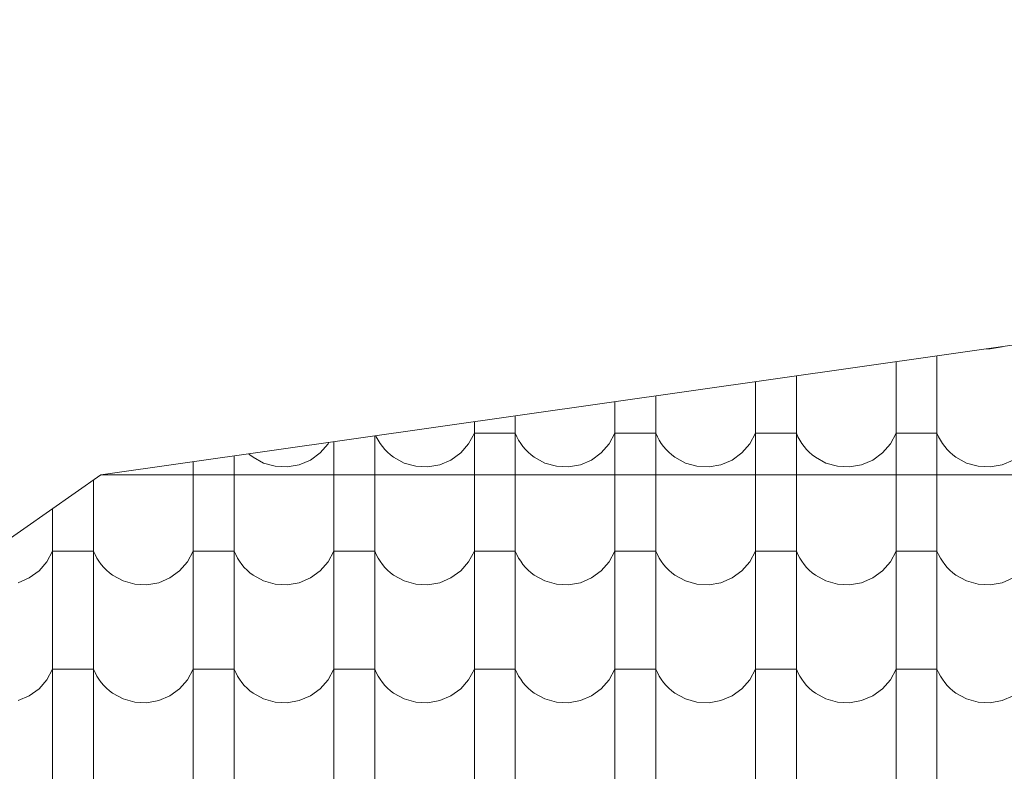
# Model space of a CAD drawing. Header units: millimetres. Extents: x -68772 to 137055, y -73300 to 19650.
# Tile 117 of 212: x 78855 to 80357, y -52981 to -51833. Entities that reach past the tile are written whole.
import ezdxf

# ---------------------------------------------------------------- set-up
doc = ezdxf.new("R2010")
doc.units = ezdxf.units.MM
doc.header["$MEASUREMENT"] = 0
for name, color, linetype, lineweight in [('Nowe_440-K Belki_Nr_pióra__1', 7, 'Continuous', 18), ('Nowe_810-G Ogólne_Nr_pióra__1', 7, 'Continuous', 18), ('Nowe_810-G Ogólne_Nr_pióra__26', 13, 'Continuous', 18)]:
    doc.layers.add(name, color=color, linetype=linetype, lineweight=lineweight)

# ---------------------------------------------------------------- blocks, each defined once
blk = doc.blocks.new('*X68')
at = {"layer": 'Nowe_810-G Ogólne_Nr_pióra__26', "color": 13, "linetype": 'Continuous', "lineweight": 18}
for p, q in [((80329.4, -52336), (80335.4, -52336.3)), ((80335.4, -52336.3), (80353.6, -52333.1)), ((80353.6, -52333.1), (80355.4, -52332.3)), ((80191.8, -52355.6), (80191.8, -52394.5)), ((80254.2, -52346.7), (80254.2, -52394.5)), ((79977.3, -52386.2), (79977.3, -52394.5)), ((80039.7, -52377.3), (80039.7, -52394.5)), ((79977.3, -52394.5), (79977.3, -52574.6)), ((80039.7, -52394.5), (80039.7, -52574.6)), ((80191.8, -52394.5), (80191.8, -52574.6)), ((80254.2, -52394.5), (80254.2, -52574.6)), ((79762.8, -52416.8), (79762.8, -52574.6)), ((79825.2, -52407.9), (79825.2, -52574.6)), ((79548.3, -52447.4), (79548.3, -52574.6)), ((79610.7, -52438.5), (79610.7, -52574.6)), ((79325.1, -52481.1), (79326.2, -52479)), ((79333.8, -52478), (79333.8, -52574.6)), ((79396.2, -52469.1), (79396.2, -52574.6)), ((79398, -52468.8), (79398.6, -52470.2)), ((79398.6, -52470.2), (79401.4, -52475.5)), ((79401.4, -52475.5), (79404.5, -52480.5)), ((79539.6, -52481.1), (79548.3, -52464.8)), ((79579.5, -52464.8), (79548.3, -52464.8)), ((79610.7, -52464.8), (79579.5, -52464.8)), ((79610.7, -52464.8), (79613.1, -52470.2)), ((79613.1, -52470.2), (79615.9, -52475.5)), ((79615.9, -52475.5), (79619, -52480.5)), ((79754.1, -52481.1), (79762.8, -52464.8)), ((79794, -52464.8), (79762.8, -52464.8)), ((79825.2, -52464.8), (79794, -52464.8)), ((79825.2, -52464.8), (79827.6, -52470.2)), ((79827.6, -52470.2), (79830.4, -52475.5)), ((79830.4, -52475.5), (79833.5, -52480.5)), ((79968.6, -52481.1), (79977.3, -52464.8)), ((80008.5, -52464.8), (79977.3, -52464.8)), ((80039.7, -52464.8), (80008.5, -52464.8)), ((80039.7, -52464.8), (80042.1, -52470.2)), ((80042.1, -52470.2), (80044.9, -52475.5)), ((80044.9, -52475.5), (80048, -52480.5)), ((80183.1, -52481.1), (80191.8, -52464.8)), ((80223, -52464.8), (80191.8, -52464.8)), ((80254.2, -52464.8), (80223, -52464.8)), ((80254.2, -52464.8), (80256.6, -52470.2)), ((80256.6, -52470.2), (80259.4, -52475.5)), ((80259.4, -52475.5), (80262.5, -52480.5)), ((79313, -52495), (79325.1, -52481.1)), ((79404.5, -52480.5), (79408, -52485.3)), ((79408, -52485.3), (79411.8, -52489.8)), ((79411.8, -52489.8), (79415.9, -52494)), ((79415.9, -52494), (79420.4, -52497.9)), ((79527.5, -52495), (79539.6, -52481.1)), ((79619, -52480.5), (79622.5, -52485.3)), ((79622.5, -52485.3), (79626.3, -52489.8)), ((79626.3, -52489.8), (79630.4, -52494)), ((79630.4, -52494), (79634.9, -52497.9)), ((79742, -52495), (79754.1, -52481.1)), ((79833.5, -52480.5), (79837, -52485.3)), ((79837, -52485.3), (79840.8, -52489.8)), ((79840.8, -52489.8), (79844.9, -52494)), ((79844.9, -52494), (79849.4, -52497.9)), ((79956.5, -52495), (79968.6, -52481.1)), ((80048, -52480.5), (80051.5, -52485.3)), ((80051.5, -52485.3), (80055.3, -52489.8)), ((80055.3, -52489.8), (80059.4, -52494)), ((80059.4, -52494), (80063.9, -52497.9)), ((80171, -52495), (80183.1, -52481.1)), ((80262.5, -52480.5), (80266, -52485.3)), ((80266, -52485.3), (80269.8, -52489.8)), ((80269.8, -52489.8), (80273.9, -52494)), ((80273.9, -52494), (80278.4, -52497.9)), ((79119.3, -52508.5), (79119.3, -52574.6)), ((79181.7, -52499.6), (79181.7, -52574.6)), ((79204.2, -52496.4), (79205.9, -52497.9)), ((79205.9, -52497.9), (79210.6, -52501.5)), ((79210.6, -52501.5), (79226.8, -52510.4)), ((79281.1, -52513.1), (79298.1, -52505.9)), ((79298.1, -52505.9), (79313, -52495)), ((79420.4, -52497.9), (79425.1, -52501.5)), ((79425.1, -52501.5), (79441.3, -52510.4)), ((79495.6, -52513.1), (79512.6, -52505.9)), ((79512.6, -52505.9), (79527.5, -52495)), ((79634.9, -52497.9), (79639.6, -52501.5)), ((79639.6, -52501.5), (79655.8, -52510.4)), ((79710.1, -52513.1), (79727.1, -52505.9)), ((79727.1, -52505.9), (79742, -52495)), ((79849.4, -52497.9), (79854.1, -52501.5)), ((79854.1, -52501.5), (79870.3, -52510.4)), ((79924.6, -52513.1), (79941.6, -52505.9)), ((79941.6, -52505.9), (79956.5, -52495)), ((80063.9, -52497.9), (80068.6, -52501.5)), ((80068.6, -52501.5), (80084.8, -52510.4)), ((80139.1, -52513.1), (80156.1, -52505.9)), ((80156.1, -52505.9), (80171, -52495)), ((80278.4, -52497.9), (80283.1, -52501.5)), ((80283.1, -52501.5), (80299.3, -52510.4)), ((80353.6, -52513.1), (80370.6, -52505.9)), ((79226.8, -52510.4), (79244.5, -52515.4)), ((79244.5, -52515.4), (79262.9, -52516.4)), ((79262.9, -52516.4), (79281.1, -52513.1)), ((79441.3, -52510.4), (79459, -52515.4)), ((79459, -52515.4), (79477.4, -52516.4)), ((79477.4, -52516.4), (79495.6, -52513.1)), ((79655.8, -52510.4), (79673.5, -52515.4)), ((79673.5, -52515.4), (79691.9, -52516.4)), ((79691.9, -52516.4), (79710.1, -52513.1)), ((79870.3, -52510.4), (79888, -52515.4)), ((79888, -52515.4), (79906.4, -52516.4)), ((79906.4, -52516.4), (79924.6, -52513.1)), ((80084.8, -52510.4), (80102.5, -52515.4)), ((80102.5, -52515.4), (80120.9, -52516.4)), ((80120.9, -52516.4), (80139.1, -52513.1)), ((80299.3, -52510.4), (80317, -52515.4)), ((80317, -52515.4), (80335.4, -52516.4)), ((80335.4, -52516.4), (80353.6, -52513.1)), ((78967.2, -52536.4), (78967.2, -52574.6)), ((78904.8, -52580), (78904.8, -52754.6)), ((78967.2, -52574.6), (78967.2, -52754.6)), ((79119.3, -52574.6), (79119.3, -52754.6)), ((79181.7, -52574.6), (79181.7, -52754.6)), ((79333.8, -52574.6), (79333.8, -52754.6)), ((79396.2, -52574.6), (79396.2, -52754.6)), ((79548.3, -52574.6), (79548.3, -52754.6)), ((79610.7, -52574.6), (79610.7, -52754.6)), ((79762.8, -52574.6), (79762.8, -52754.6)), ((79825.2, -52574.6), (79825.2, -52754.6)), ((79977.3, -52574.6), (79977.3, -52754.6)), ((80039.7, -52574.6), (80039.7, -52754.6)), ((80191.8, -52574.6), (80191.8, -52754.6)), ((80254.2, -52574.6), (80254.2, -52754.6)), ((78896.1, -52661.1), (78904.8, -52644.8)), ((78936, -52644.8), (78904.8, -52644.8)), ((78967.2, -52644.8), (78936, -52644.8)), ((78967.2, -52644.8), (78969.6, -52650.3)), ((78969.6, -52650.3), (78972.4, -52655.5)), ((78972.4, -52655.5), (78975.5, -52660.5)), ((79110.6, -52661.1), (79119.3, -52644.8)), ((79150.5, -52644.8), (79119.3, -52644.8)), ((79181.7, -52644.8), (79150.5, -52644.8)), ((79181.7, -52644.8), (79184.1, -52650.3)), ((79184.1, -52650.3), (79186.9, -52655.5)), ((79186.9, -52655.5), (79190, -52660.5)), ((79325.1, -52661.1), (79333.8, -52644.8)), ((79365, -52644.8), (79333.8, -52644.8)), ((79396.2, -52644.8), (79365, -52644.8)), ((79396.2, -52644.8), (79398.6, -52650.3)), ((79398.6, -52650.3), (79401.4, -52655.5)), ((79401.4, -52655.5), (79404.5, -52660.5)), ((79539.6, -52661.1), (79548.3, -52644.8)), ((79579.5, -52644.8), (79548.3, -52644.8)), ((79610.7, -52644.8), (79579.5, -52644.8)), ((79610.7, -52644.8), (79613.1, -52650.3)), ((79613.1, -52650.3), (79615.9, -52655.5)), ((79615.9, -52655.5), (79619, -52660.5)), ((79754.1, -52661.1), (79762.8, -52644.8)), ((79794, -52644.8), (79762.8, -52644.8)), ((79825.2, -52644.8), (79794, -52644.8)), ((79825.2, -52644.8), (79827.6, -52650.3)), ((79827.6, -52650.3), (79830.4, -52655.5)), ((79830.4, -52655.5), (79833.5, -52660.5)), ((79968.6, -52661.1), (79977.3, -52644.8)), ((80008.5, -52644.8), (79977.3, -52644.8)), ((80039.7, -52644.8), (80008.5, -52644.8)), ((80039.7, -52644.8), (80042.1, -52650.3)), ((80042.1, -52650.3), (80044.9, -52655.5)), ((80044.9, -52655.5), (80048, -52660.5)), ((80183.1, -52661.1), (80191.8, -52644.8)), ((80223, -52644.8), (80191.8, -52644.8)), ((80254.2, -52644.8), (80223, -52644.8)), ((80254.2, -52644.8), (80256.6, -52650.3)), ((80256.6, -52650.3), (80259.4, -52655.5)), ((80259.4, -52655.5), (80262.5, -52660.5)), ((78884, -52675.1), (78896.1, -52661.1)), ((78975.5, -52660.5), (78979, -52665.3)), ((78979, -52665.3), (78982.8, -52669.8)), ((78982.8, -52669.8), (78986.9, -52674.1)), ((78986.9, -52674.1), (78991.4, -52678)), ((79098.5, -52675.1), (79110.6, -52661.1)), ((79190, -52660.5), (79193.5, -52665.3)), ((79193.5, -52665.3), (79197.3, -52669.8)), ((79197.3, -52669.8), (79201.4, -52674.1)), ((79201.4, -52674.1), (79205.9, -52678)), ((79313, -52675.1), (79325.1, -52661.1)), ((79404.5, -52660.5), (79408, -52665.3)), ((79408, -52665.3), (79411.8, -52669.8)), ((79411.8, -52669.8), (79415.9, -52674.1)), ((79415.9, -52674.1), (79420.4, -52678)), ((79527.5, -52675.1), (79539.6, -52661.1)), ((79619, -52660.5), (79622.5, -52665.3)), ((79622.5, -52665.3), (79626.3, -52669.8)), ((79626.3, -52669.8), (79630.4, -52674.1)), ((79630.4, -52674.1), (79634.9, -52678)), ((79742, -52675.1), (79754.1, -52661.1)), ((79833.5, -52660.5), (79837, -52665.3)), ((79837, -52665.3), (79840.8, -52669.8)), ((79840.8, -52669.8), (79844.9, -52674.1)), ((79844.9, -52674.1), (79849.4, -52678)), ((79956.5, -52675.1), (79968.6, -52661.1)), ((80048, -52660.5), (80051.5, -52665.3)), ((80051.5, -52665.3), (80055.3, -52669.8)), ((80055.3, -52669.8), (80059.4, -52674.1)), ((80059.4, -52674.1), (80063.9, -52678)), ((80171, -52675.1), (80183.1, -52661.1)), ((80262.5, -52660.5), (80266, -52665.3)), ((80266, -52665.3), (80269.8, -52669.8)), ((80269.8, -52669.8), (80273.9, -52674.1)), ((80273.9, -52674.1), (80278.4, -52678)), ((78852.1, -52693.2), (78869.1, -52685.9)), ((78869.1, -52685.9), (78884, -52675.1)), ((78991.4, -52678), (78996.1, -52681.6)), ((78996.1, -52681.6), (79012.3, -52690.5)), ((79066.6, -52693.2), (79083.6, -52685.9)), ((79083.6, -52685.9), (79098.5, -52675.1)), ((79205.9, -52678), (79210.6, -52681.6)), ((79210.6, -52681.6), (79226.8, -52690.5)), ((79281.1, -52693.2), (79298.1, -52685.9)), ((79298.1, -52685.9), (79313, -52675.1)), ((79420.4, -52678), (79425.1, -52681.6)), ((79425.1, -52681.6), (79441.3, -52690.5)), ((79495.6, -52693.2), (79512.6, -52685.9)), ((79512.6, -52685.9), (79527.5, -52675.1)), ((79634.9, -52678), (79639.6, -52681.6)), ((79639.6, -52681.6), (79655.8, -52690.5)), ((79710.1, -52693.2), (79727.1, -52685.9)), ((79727.1, -52685.9), (79742, -52675.1)), ((79849.4, -52678), (79854.1, -52681.6)), ((79854.1, -52681.6), (79870.3, -52690.5)), ((79924.6, -52693.2), (79941.6, -52685.9)), ((79941.6, -52685.9), (79956.5, -52675.1)), ((80063.9, -52678), (80068.6, -52681.6)), ((80068.6, -52681.6), (80084.8, -52690.5)), ((80139.1, -52693.2), (80156.1, -52685.9)), ((80156.1, -52685.9), (80171, -52675.1)), ((80278.4, -52678), (80283.1, -52681.6)), ((80283.1, -52681.6), (80299.3, -52690.5)), ((80353.6, -52693.2), (80370.6, -52685.9)), ((79012.3, -52690.5), (79030, -52695.5)), ((79030, -52695.5), (79048.4, -52696.4)), ((79048.4, -52696.4), (79066.6, -52693.2)), ((79226.8, -52690.5), (79244.5, -52695.5)), ((79244.5, -52695.5), (79262.9, -52696.4)), ((79262.9, -52696.4), (79281.1, -52693.2)), ((79441.3, -52690.5), (79459, -52695.5)), ((79459, -52695.5), (79477.4, -52696.4)), ((79477.4, -52696.4), (79495.6, -52693.2)), ((79655.8, -52690.5), (79673.5, -52695.5)), ((79673.5, -52695.5), (79691.9, -52696.4)), ((79691.9, -52696.4), (79710.1, -52693.2)), ((79870.3, -52690.5), (79888, -52695.5)), ((79888, -52695.5), (79906.4, -52696.4)), ((79906.4, -52696.4), (79924.6, -52693.2)), ((80084.8, -52690.5), (80102.5, -52695.5)), ((80102.5, -52695.5), (80120.9, -52696.4)), ((80120.9, -52696.4), (80139.1, -52693.2)), ((80299.3, -52690.5), (80317, -52695.5)), ((80317, -52695.5), (80335.4, -52696.4)), ((80335.4, -52696.4), (80353.6, -52693.2)), ((78904.8, -52754.6), (78904.8, -52934.7)), ((78967.2, -52754.6), (78967.2, -52934.7)), ((79119.3, -52754.6), (79119.3, -52934.7)), ((79181.7, -52754.6), (79181.7, -52934.7)), ((79333.8, -52754.6), (79333.8, -52934.7)), ((79396.2, -52754.6), (79396.2, -52934.7)), ((79548.3, -52754.6), (79548.3, -52934.7)), ((79610.7, -52754.6), (79610.7, -52934.7)), ((79762.8, -52754.6), (79762.8, -52934.7)), ((79825.2, -52754.6), (79825.2, -52934.7)), ((79977.3, -52754.6), (79977.3, -52934.7)), ((80039.7, -52754.6), (80039.7, -52934.7)), ((80191.8, -52754.6), (80191.8, -52934.7)), ((80254.2, -52754.6), (80254.2, -52934.7)), ((78896.1, -52841.2), (78904.8, -52824.9)), ((78936, -52824.9), (78904.8, -52824.9)), ((78967.2, -52824.9), (78936, -52824.9)), ((78967.2, -52824.9), (78969.6, -52830.3)), ((78969.6, -52830.3), (78972.4, -52835.6)), ((78972.4, -52835.6), (78975.5, -52840.6)), ((79110.6, -52841.2), (79119.3, -52824.9)), ((79150.5, -52824.9), (79119.3, -52824.9)), ((79181.7, -52824.9), (79150.5, -52824.9)), ((79181.7, -52824.9), (79184.1, -52830.3)), ((79184.1, -52830.3), (79186.9, -52835.6)), ((79186.9, -52835.6), (79190, -52840.6)), ((79325.1, -52841.2), (79333.8, -52824.9)), ((79365, -52824.9), (79333.8, -52824.9)), ((79396.2, -52824.9), (79365, -52824.9)), ((79396.2, -52824.9), (79398.6, -52830.3)), ((79398.6, -52830.3), (79401.4, -52835.6)), ((79401.4, -52835.6), (79404.5, -52840.6)), ((79539.6, -52841.2), (79548.3, -52824.9)), ((79579.5, -52824.9), (79548.3, -52824.9)), ((79610.7, -52824.9), (79579.5, -52824.9)), ((79610.7, -52824.9), (79613.1, -52830.3)), ((79613.1, -52830.3), (79615.9, -52835.6)), ((79615.9, -52835.6), (79619, -52840.6)), ((79754.1, -52841.2), (79762.8, -52824.9)), ((79794, -52824.9), (79762.8, -52824.9)), ((79825.2, -52824.9), (79794, -52824.9)), ((79825.2, -52824.9), (79827.6, -52830.3)), ((79827.6, -52830.3), (79830.4, -52835.6)), ((79830.4, -52835.6), (79833.5, -52840.6)), ((79968.6, -52841.2), (79977.3, -52824.9)), ((80008.5, -52824.9), (79977.3, -52824.9)), ((80039.7, -52824.9), (80008.5, -52824.9)), ((80039.7, -52824.9), (80042.1, -52830.3)), ((80042.1, -52830.3), (80044.9, -52835.6)), ((80044.9, -52835.6), (80048, -52840.6)), ((80183.1, -52841.2), (80191.8, -52824.9)), ((80223, -52824.9), (80191.8, -52824.9)), ((80254.2, -52824.9), (80223, -52824.9)), ((80254.2, -52824.9), (80256.6, -52830.3)), ((80256.6, -52830.3), (80259.4, -52835.6)), ((80259.4, -52835.6), (80262.5, -52840.6)), ((78884, -52855.1), (78896.1, -52841.2)), ((78975.5, -52840.6), (78979, -52845.4)), ((78979, -52845.4), (78982.8, -52849.9)), ((78982.8, -52849.9), (78986.9, -52854.1)), ((78986.9, -52854.1), (78991.4, -52858)), ((79098.5, -52855.1), (79110.6, -52841.2)), ((79190, -52840.6), (79193.5, -52845.4)), ((79193.5, -52845.4), (79197.3, -52849.9)), ((79197.3, -52849.9), (79201.4, -52854.1)), ((79201.4, -52854.1), (79205.9, -52858)), ((79313, -52855.1), (79325.1, -52841.2)), ((79404.5, -52840.6), (79408, -52845.4)), ((79408, -52845.4), (79411.8, -52849.9)), ((79411.8, -52849.9), (79415.9, -52854.1)), ((79415.9, -52854.1), (79420.4, -52858)), ((79527.5, -52855.1), (79539.6, -52841.2)), ((79619, -52840.6), (79622.5, -52845.4)), ((79622.5, -52845.4), (79626.3, -52849.9)), ((79626.3, -52849.9), (79630.4, -52854.1)), ((79630.4, -52854.1), (79634.9, -52858)), ((79742, -52855.1), (79754.1, -52841.2)), ((79833.5, -52840.6), (79837, -52845.4)), ((79837, -52845.4), (79840.8, -52849.9)), ((79840.8, -52849.9), (79844.9, -52854.1)), ((79844.9, -52854.1), (79849.4, -52858)), ((79956.5, -52855.1), (79968.6, -52841.2)), ((80048, -52840.6), (80051.5, -52845.4)), ((80051.5, -52845.4), (80055.3, -52849.9)), ((80055.3, -52849.9), (80059.4, -52854.1)), ((80059.4, -52854.1), (80063.9, -52858)), ((80171, -52855.1), (80183.1, -52841.2)), ((80262.5, -52840.6), (80266, -52845.4)), ((80266, -52845.4), (80269.8, -52849.9)), ((80269.8, -52849.9), (80273.9, -52854.1)), ((80273.9, -52854.1), (80278.4, -52858)), ((78852.1, -52873.2), (78869.1, -52866)), ((78869.1, -52866), (78884, -52855.1)), ((78991.4, -52858), (78996.1, -52861.6)), ((78996.1, -52861.6), (79012.3, -52870.5)), ((79066.6, -52873.2), (79083.6, -52866)), ((79083.6, -52866), (79098.5, -52855.1)), ((79205.9, -52858), (79210.6, -52861.6)), ((79210.6, -52861.6), (79226.8, -52870.5)), ((79281.1, -52873.2), (79298.1, -52866)), ((79298.1, -52866), (79313, -52855.1)), ((79420.4, -52858), (79425.1, -52861.6)), ((79425.1, -52861.6), (79441.3, -52870.5)), ((79495.6, -52873.2), (79512.6, -52866)), ((79512.6, -52866), (79527.5, -52855.1)), ((79634.9, -52858), (79639.6, -52861.6)), ((79639.6, -52861.6), (79655.8, -52870.5)), ((79710.1, -52873.2), (79727.1, -52866)), ((79727.1, -52866), (79742, -52855.1)), ((79849.4, -52858), (79854.1, -52861.6)), ((79854.1, -52861.6), (79870.3, -52870.5)), ((79924.6, -52873.2), (79941.6, -52866)), ((79941.6, -52866), (79956.5, -52855.1)), ((80063.9, -52858), (80068.6, -52861.6)), ((80068.6, -52861.6), (80084.8, -52870.5)), ((80139.1, -52873.2), (80156.1, -52866)), ((80156.1, -52866), (80171, -52855.1)), ((80278.4, -52858), (80283.1, -52861.6)), ((80283.1, -52861.6), (80299.3, -52870.5)), ((80353.6, -52873.2), (80370.6, -52866)), ((79012.3, -52870.5), (79030, -52875.5)), ((79030, -52875.5), (79048.4, -52876.5)), ((79048.4, -52876.5), (79066.6, -52873.2)), ((79226.8, -52870.5), (79244.5, -52875.5)), ((79244.5, -52875.5), (79262.9, -52876.5)), ((79262.9, -52876.5), (79281.1, -52873.2)), ((79441.3, -52870.5), (79459, -52875.5)), ((79459, -52875.5), (79477.4, -52876.5)), ((79477.4, -52876.5), (79495.6, -52873.2)), ((79655.8, -52870.5), (79673.5, -52875.5)), ((79673.5, -52875.5), (79691.9, -52876.5)), ((79691.9, -52876.5), (79710.1, -52873.2)), ((79870.3, -52870.5), (79888, -52875.5)), ((79888, -52875.5), (79906.4, -52876.5)), ((79906.4, -52876.5), (79924.6, -52873.2)), ((80084.8, -52870.5), (80102.5, -52875.5)), ((80102.5, -52875.5), (80120.9, -52876.5)), ((80120.9, -52876.5), (80139.1, -52873.2)), ((80299.3, -52870.5), (80317, -52875.5)), ((80317, -52875.5), (80335.4, -52876.5)), ((80335.4, -52876.5), (80353.6, -52873.2)), ((78904.8, -52934.7), (78904.8, -53114.7)), ((78967.2, -52934.7), (78967.2, -53114.7)), ((79119.3, -52934.7), (79119.3, -53114.7)), ((79181.7, -52934.7), (79181.7, -53114.7)), ((79333.8, -52934.7), (79333.8, -53114.7)), ((79396.2, -52934.7), (79396.2, -53114.7)), ((79548.3, -52934.7), (79548.3, -53114.7)), ((79610.7, -52934.7), (79610.7, -53114.7)), ((79762.8, -52934.7), (79762.8, -53114.7)), ((79825.2, -52934.7), (79825.2, -53114.7)), ((79977.3, -52934.7), (79977.3, -53114.7)), ((80039.7, -52934.7), (80039.7, -53114.7)), ((80191.8, -52934.7), (80191.8, -53114.7)), ((80254.2, -52934.7), (80254.2, -53114.7))]:
    blk.add_line(p, q, dxfattribs=at)
blk = doc.blocks.new('Wypełnienie_12', base_point=(0, 2000))
at = {"layer": 'Nowe_810-G Ogólne_Nr_pióra__1', "color": 7, "linetype": 'Continuous', "lineweight": 18}
for p, q in [((78978.3, -52528.6), (83853.9, -51833.5)), ((76942.9, -53951.5), (78978.3, -52528.6))]:
    blk.add_line(p, q, dxfattribs=at)
at = {"layer": 'Nowe_810-G Ogólne_Nr_pióra__26', "color": 13, "linetype": 'Continuous', "lineweight": 18}
blk.add_blockref('*X68', (0, 0), dxfattribs=at)

msp = doc.modelspace()

# ---------------------------------------------------------------- linework, layer by layer
at = {"layer": 'Nowe_440-K Belki_Nr_pióra__1', "color": 7, "linetype": 'Continuous', "lineweight": 18}
msp.add_line((88279, -52528.6), (78978.3, -52528.6), dxfattribs=at)

# ---------------------------------------------------------------- block references
at = {"layer": 'Nowe_810-G Ogólne_Nr_pióra__26', "color": 13, "linetype": 'Continuous', "lineweight": 18}
msp.add_blockref('Wypełnienie_12', (0, 2000), dxfattribs=at)

doc.saveas('drawing.dxf')
